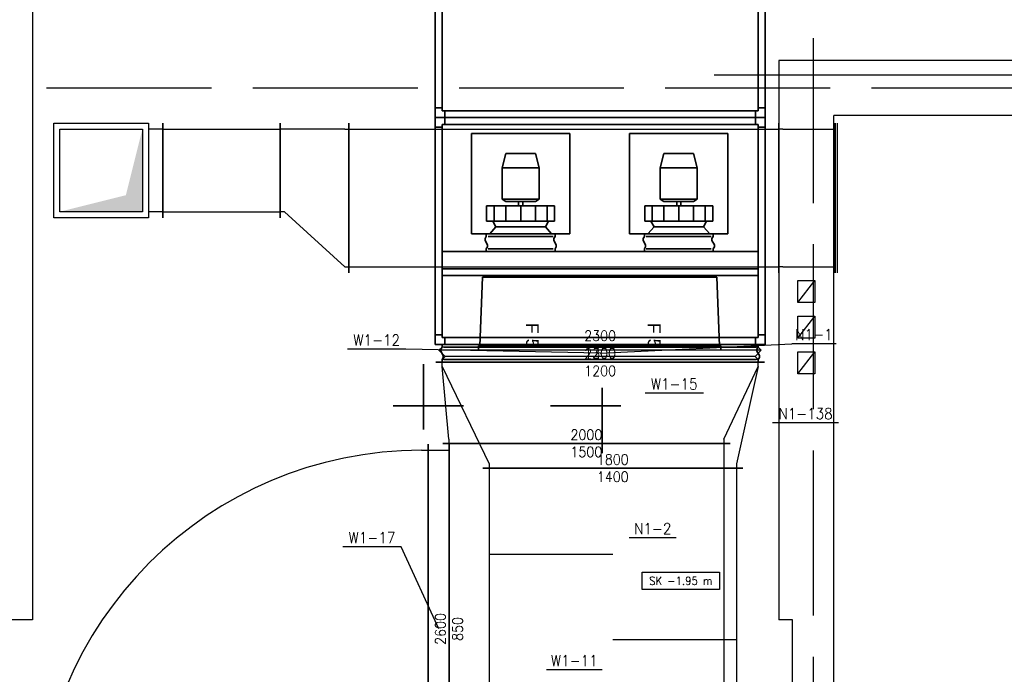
# Model space of a CAD drawing. Header units: millimetres. Extents: x -56303 to -45239, y -20463 to -4540.
# Tile 27 of 256: x -51600 to -50883, y -17170 to -16694. Entities that reach past the tile are written whole.
import ezdxf

# ---------------------------------------------------------------- set-up
doc = ezdxf.new("R2010")
doc.units = ezdxf.units.MM
doc.linetypes.add('ACAD_ISO02W100', pattern=[15, 12, -3])
for name, color, linetype in [('_HVAC_opis', 3, 'Continuous'), ('_HVAC_podkład', 8, 'Continuous'), ('FLUID-IST', 7, 'Continuous'), ('FLUID-N1', 7, 'Continuous'), ('FLUID-N1-75-DIM', 7, 'Continuous'), ('FLUID-N1-80-NUM', 7, 'Continuous'), ('FLUID-W1', 7, 'Continuous'), ('FLUID-W1-60-INF', 7, 'Continuous'), ('FLUID-W1-75-DIM', 7, 'Continuous'), ('FLUID-W1-80-NUM', 7, 'Continuous')]:
    doc.layers.add(name, color=color, linetype=linetype)
doc.layers.add('_HVAC_przekroje', color=170, linetype='Continuous', lineweight=35)
doc.layers.add('_HVAC_urzadzenia', color=220, linetype='Continuous', lineweight=35)
doc.styles.add('OPIS1', font='ROMANS.SHX', dxfattribs={"width": 0.9})
doc.styles.get("Standard").update_dxf_attribs({"font": 'arial.ttf'})
doc.dimstyles.new('wymiar', dxfattribs={"dimtxt": 8, "dimasz": 5, "dimexe": 0.1, "dimexo": 0.1, "dimgap": 1, "dimtad": 1, "dimdec": 0, "dimlfac": 10, "dimdsep": 46, "dimtxsty": 'OPIS1', "dimblk": 'OBLIQUE', "dimcen": 10, "dimclrd": 256, "dimclre": 256, "dimadec": 0, "dimazin": 0, "dimtfac": 1, "dimtdec": 0, "dimtmove": 0, "dimatfit": 3, "dimfxl": 1, "dimarcsym": 0})

# ---------------------------------------------------------------- blocks, each defined once
blk = doc.blocks.new('*U265')
at = {"color": 12, "linetype": 'Continuous', "lineweight": -2}
for p, q in [((-65, -1195), (-65, 1195)), ((65, 1195), (65, -1195))]:
    blk.add_line(p, q, dxfattribs=at)
at = {"color": 0, "linetype": 'ByBlock', "lineweight": -2}
for p, q in [((-65, 1150), (-45, 1150)), ((-45, 1150), (-22.5, 1172.5)), ((-45, 1150), (-45, -1150)), ((-22.5, 1172.5), (22.5, 1127.5)), ((22.5, 1127.5), (45, 1150)), ((65, 1150), (45, 1150)), ((45, 1150), (45, -1150)), ((22.5, -1127.5), (-22.5, -1172.5)), ((45, -1150), (22.5, -1127.5)), ((-45, -1150), (-65, -1150)), ((-22.5, -1172.5), (-45, -1150)), ((45, -1150), (65, -1150))]:
    blk.add_line(p, q, dxfattribs=at)
at = {"color": 7, "linetype": 'Continuous'}
for p, q in [((-22.5, 1172.5), (-22.5, -1172.5)), ((22.5, 1127.5), (22.5, -1127.5))]:
    blk.add_line(p, q, dxfattribs=at)
blk = doc.blocks.new('*U397')
at = {"color": 132, "linetype": 'Continuous', "lineweight": -2}
for p, q in [((-65, -1195), (-65, 1195)), ((65, 1195), (65, -1195))]:
    blk.add_line(p, q, dxfattribs=at)
at = {"color": 0, "linetype": 'ByBlock', "lineweight": -2}
for p, q in [((-65, 1150), (-45, 1150)), ((-45, 1150), (-22.5, 1172.5)), ((-45, 1150), (-45, -1150)), ((-22.5, 1172.5), (22.5, 1127.5)), ((22.5, 1127.5), (45, 1150)), ((65, 1150), (45, 1150)), ((45, 1150), (45, -1150)), ((22.5, -1127.5), (-22.5, -1172.5)), ((45, -1150), (22.5, -1127.5)), ((-45, -1150), (-65, -1150)), ((-22.5, -1172.5), (-45, -1150)), ((45, -1150), (65, -1150))]:
    blk.add_line(p, q, dxfattribs=at)
at = {"color": 7, "linetype": 'Continuous'}
for p, q in [((-22.5, 1172.5), (-22.5, -1172.5)), ((22.5, 1127.5), (22.5, -1127.5))]:
    blk.add_line(p, q, dxfattribs=at)
blk = doc.blocks.new('*U264')
at = {"color": 250, "linetype": 'Continuous', "lineweight": -2}
for p, q in [((-1563.5, -545), (-1563.5, 545)), ((1563.5, 545), (1563.5, -545))]:
    blk.add_line(p, q, dxfattribs=at)
at = {"color": 0, "linetype": 'ByBlock', "lineweight": -2}
for p, q in [((-1563.5, 500), (1563.5, 500)), ((-1563.5, -500), (1563.5, -500))]:
    blk.add_line(p, q, dxfattribs=at)
blk = doc.blocks.new('*U237')
at = {"color": 250, "linetype": 'Continuous', "lineweight": -2}
for p, q in [((-200, -545), (-200, 545)), ((200, 545), (200, -545))]:
    blk.add_line(p, q, dxfattribs=at)
at = {"color": 0, "linetype": 'ByBlock', "lineweight": -2}
for p, q in [((-170, 500), (-200, 500)), ((-170, 500), (170, 500)), ((170, 500), (200, 500)), ((-170, -500), (-200, -500)), ((-170, -500), (170, -500)), ((170, -500), (200, -500))]:
    blk.add_line(p, q, dxfattribs=at)
blk = doc.blocks.new('*U199')
at = {"color": 250, "linetype": 'Continuous', "lineweight": -2}
blk.add_line((-400, -345), (-400, 345), dxfattribs=at)
at = {"color": 0, "linetype": 'ByBlock', "lineweight": -2}
for p, q in [((-400, 300), (-295, 300)), ((-250, -300), (-250, 300)), ((-250, 300), (350, 300)), ((350, 300), (350, -300)), ((-400, -300), (-295, -300)), ((350, -300), (-250, -300))]:
    blk.add_line(p, q, dxfattribs=at)
at = {"color": 250, "linetype": 'Continuous'}
for p, q in [((-295, -345), (-295, 345)), ((-295, 345), (395, 345)), ((395, 345), (395, -345)), ((395, -345), (-295, -345))]:
    blk.add_line(p, q, dxfattribs=at)
at = {"color": 0, "linetype": 'ByBlock'}
blk.add_solid([(-250, 300), (350, 300), (-250, -300), (-130, 180)], dxfattribs=at)
blk = doc.blocks.new('*U198')
at = {"color": 250, "linetype": 'Continuous', "lineweight": -2}
for p, q in [((-426.5, -345), (-426.5, 345)), ((426.5, 345), (426.5, -345))]:
    blk.add_line(p, q, dxfattribs=at)
at = {"color": 0, "linetype": 'ByBlock', "lineweight": -2}
for p, q in [((-426.5, 300), (426.5, 300)), ((-426.5, -300), (426.5, -300))]:
    blk.add_line(p, q, dxfattribs=at)
blk = doc.blocks.new('*U200')
at = {"color": 250, "linetype": 'Continuous'}
blk.add_line((-545, 25), (545, 25), dxfattribs=at)
at = {"color": 0, "linetype": 'ByBlock', "lineweight": -2}
for p, q in [((-545, 10), (545, 10)), ((-500, 0), (-500, 10)), ((500, 0), (500, 10))]:
    blk.add_line(p, q, dxfattribs=at)
blk = doc.blocks.new('*U459')
at = {"color": 132, "linetype": 'Continuous', "lineweight": -2}
for p, q in [((-1250, -945), (-1250, 945)), ((1250, 945), (1250, -945))]:
    blk.add_line(p, q, dxfattribs=at)
at = {"color": 0, "linetype": 'ByBlock', "lineweight": -2}
for p, q in [((-1250, 900), (1250, 900)), ((-1250, -900), (1250, -900))]:
    blk.add_line(p, q, dxfattribs=at)
at = {"color": 7, "linetype": 'Continuous'}
for p, q in [((0, 900), (0, 0)), ((-625, -900), (-625, 0)), ((625, -900), (625, 0))]:
    blk.add_line(p, q, dxfattribs=at)
blk = doc.blocks.new('*U267')
at = {"color": 12, "linetype": 'Continuous', "lineweight": -2}
for p, q in [((1450, 1445), (1450, -1245)), ((1245, -1450), (-1445, -1450))]:
    blk.add_line(p, q, dxfattribs=at)
at = {"color": 0, "linetype": 'ByBlock', "lineweight": -2}
for p, q in [((1400, 1400), (1450, 1400)), ((1400, -1200), (1450, -1200)), ((-1400, -1450), (-1400, -1400)), ((1200, -1450), (1200, -1400))]:
    blk.add_line(p, q, dxfattribs=at)
for radius in [2800, 200]:
    blk.add_arc((1400, -1400), radius, 90, 180, dxfattribs=at)
blk = doc.blocks.new('*U262')
at = {"color": 12, "linetype": 'Continuous', "lineweight": -2}
for p, q in [((-1350, -1045), (-1350, 1045)), ((1350, 1045), (1350, -1045))]:
    blk.add_line(p, q, dxfattribs=at)
at = {"color": 0, "linetype": 'ByBlock', "lineweight": -2}
for p, q in [((-1350, 1000), (1350, 1000)), ((-1350, -1000), (1350, -1000))]:
    blk.add_line(p, q, dxfattribs=at)
blk = doc.blocks.new('A$C79602BCA')
for p, q in [((2830, 2380), (2830, 2450)), ((2830, 2450), (2845, 2450)), ((2845, 2450), (2845, 2380)), ((3480, 2380), (3480, 2450)), ((3480, 2450), (3495, 2450)), ((3495, 2450), (3495, 2380)), ((0, 2433), (1000, 2433)), ((0, 2433), (0, 33)), ((0, 33), (0, 2433)), ((1000, 2433), (2750, 2433)), ((1000, 2433), (1000, 33)), ((1050, 2383), (2700, 2383)), ((1050, 2383), (1050, 83)), ((1070, 2433), (1070, 2383)), ((2680, 2433), (2680, 2383)), ((2700, 2383), (2700, 83)), ((2750, 2433), (3025, 2433)), ((2750, 2433), (2750, 33)), ((2750, 2433), (2750, 33)), ((2800, 2383), (3025, 2383)), ((2800, 2383), (2800, 83)), ((2820, 2433), (2820, 2383)), ((3000, 2383), (3000, 83)), ((3025, 2433), (3325, 2433)), ((3025, 2383), (3325, 2383)), ((3050, 2383), (3050, 83)), ((3080, 2340), (3080, 2365)), ((3080, 2365), (3130, 2365)), ((3130, 2365), (3130, 2300)), ((3185, 2340), (3185, 2365)), ((3185, 2365), (3235, 2365)), ((3235, 2365), (3235, 2300)), ((3300, 2383), (3300, 83)), ((3325, 2433), (3425, 2433)), ((3325, 2383), (3425, 2383)), ((3350, 2383), (3350, 83)), ((3400, 2383), (3400, 83)), ((3425, 2433), (3650, 2433)), ((3425, 2383), (3650, 2383)), ((3450, 2383), (3450, 83)), ((3650, 2433), (4650, 2433)), ((3650, 2383), (4600, 2383)), ((4580, 2433), (4580, 2383)), ((4600, 2383), (4600, 83)), ((4650, 2433), (5775, 2433)), ((4650, 2433), (4650, 33)), ((4650, 2433), (4650, 33)), ((4700, 2383), (5775, 2383)), ((4700, 2383), (4700, 83)), ((4720, 2433), (4720, 2383)), ((5625, 2380), (5625, 1230)), ((5625, 2380), (5625, 80)), ((5750, 2383), (5750, 83)), ((5775, 2433), (6300, 2433)), ((5775, 2383), (6250, 2383)), ((5800, 2383), (5800, 83)), ((6230, 2433), (6230, 2383)), ((6250, 2383), (6250, 83)), ((6300, 2433), (6300, 33)), ((6300, 58), (6300, 2408)), ((6320, 2383), (6300, 2383)), ((6335, 2374), (6320, 2383)), ((6320, 97), (6320, 2369)), ((6350, 2374), (6335, 2374)), ((6380, 2392), (6350, 2374)), ((6395, 2392), (6380, 2392)), ((6410, 2383), (6395, 2392)), ((6430, 2383), (6410, 2383)), ((6410, 97), (6410, 2369)), ((6430, 58), (6430, 2408)), ((1000, 2363), (1050, 2363)), ((2750, 2363), (2700, 2363)), ((2750, 2363), (2800, 2363)), ((2830, 2360), (2830, 100)), ((2950, 2360), (2830, 2360)), ((2845, 2345), (2845, 115)), ((2935, 2345), (2935, 115)), ((2950, 100), (2950, 2360)), ((3105, 2340), (3080, 2340)), ((3090, 2300), (3090, 100)), ((3250, 2300), (3090, 2300)), ((3105, 2300), (3105, 2340)), ((3210, 2340), (3185, 2340)), ((3210, 2300), (3210, 2340)), ((3250, 100), (3250, 2300)), ((3480, 2360), (3480, 100)), ((3600, 2360), (3480, 2360)), ((3495, 2345), (3495, 115)), ((3585, 2345), (3585, 115)), ((3600, 100), (3600, 2360)), ((3690, 2360), (3690, 100)), ((3850, 2360), (3690, 2360)), ((3850, 100), (3850, 2360)), ((4650, 2363), (4600, 2363)), ((4650, 2363), (4700, 2363)), ((6300, 2363), (6250, 2363)), ((4765, 1447), (4765, 2162)), ((4765, 2162), (5495, 2162)), ((5495, 1447), (5495, 2162)), ((5495, 1530), (5495, 2080)), ((5625, 1530), (5625, 2080)), ((6310, 2102), (5810, 2082)), ((5810, 2082), (5810, 377)), ((6340, 2112), (6310, 2112)), ((6310, 2112), (6310, 347)), ((5403, 2052), (5291, 2052)), ((5291, 2052), (5291, 1557)), ((5403, 1557), (5403, 2052)), ((5444, 1985), (5403, 2007)), ((5444, 1985), (5495, 2030)), ((5515, 2055), (5495, 2055)), ((5530, 2046), (5515, 2055)), ((5515, 1569), (5515, 2041)), ((5545, 2046), (5530, 2046)), ((5575, 2064), (5545, 2046)), ((5590, 2064), (5575, 2064)), ((5605, 2055), (5590, 2064)), ((5625, 2055), (5605, 2055)), ((5605, 1569), (5605, 2041)), ((4911, 1913), (5016, 1940)), ((5243, 1940), (5016, 1940)), ((5016, 1940), (5016, 1670)), ((5261, 1913), (5243, 1940)), ((5243, 1670), (5243, 1940)), ((5403, 1997), (5291, 1997)), ((5444, 1625), (5444, 1985)), ((4911, 1697), (4911, 1913)), ((5261, 1697), (5261, 1913)), ((5403, 1913), (5291, 1913)), ((5261, 1820), (5291, 1820)), ((5403, 1805), (5291, 1805)), ((5261, 1790), (5291, 1790)), ((5016, 1670), (4911, 1697)), ((5016, 1670), (5243, 1670)), ((5261, 1697), (5243, 1670)), ((5403, 1697), (5291, 1697)), ((5403, 1612), (5291, 1612)), ((5444, 1625), (5403, 1602)), ((5495, 1580), (5444, 1625)), ((5291, 1557), (5403, 1557)), ((5515, 1555), (5495, 1555)), ((5530, 1546), (5515, 1555)), ((5545, 1546), (5530, 1546)), ((5575, 1564), (5545, 1546)), ((5590, 1564), (5575, 1564)), ((5605, 1555), (5590, 1564)), ((5625, 1555), (5605, 1555)), ((5495, 1447), (4765, 1447)), ((3140, 1320), (3200, 1320)), ((3170, 1350), (3170, 1290)), ((3140, 1220), (3200, 1220)), ((3740, 1230), (3800, 1230)), ((4765, 297), (4765, 1012)), ((4765, 1012), (5495, 1012)), ((5495, 297), (5495, 1012)), ((5403, 902), (5291, 902)), ((5291, 902), (5291, 407)), ((5403, 407), (5403, 902)), ((5444, 835), (5495, 880)), ((5495, 380), (5495, 930)), ((5515, 905), (5495, 905)), ((5530, 896), (5515, 905)), ((5515, 419), (5515, 891)), ((5545, 896), (5530, 896)), ((5575, 914), (5545, 896)), ((5590, 914), (5575, 914)), ((5605, 905), (5590, 914)), ((5625, 905), (5605, 905)), ((5605, 419), (5605, 891)), ((5625, 380), (5625, 930)), ((4911, 763), (5016, 790)), ((5243, 790), (5016, 790)), ((5016, 790), (5016, 520)), ((5261, 763), (5243, 790)), ((5243, 520), (5243, 790)), ((5403, 847), (5291, 847)), ((5444, 835), (5403, 857)), ((5444, 475), (5444, 835)), ((4911, 547), (4911, 763)), ((5261, 547), (5261, 763)), ((5403, 763), (5291, 763)), ((5261, 670), (5291, 670)), ((5403, 655), (5291, 655)), ((5261, 640), (5291, 640)), ((5016, 520), (4911, 547)), ((5016, 520), (5243, 520)), ((5261, 547), (5243, 520)), ((5403, 547), (5291, 547)), ((5403, 462), (5291, 462)), ((5444, 475), (5403, 452)), ((5495, 430), (5444, 475)), ((5291, 407), (5403, 407)), ((5515, 405), (5495, 405)), ((5530, 396), (5515, 405)), ((5545, 396), (5530, 396)), ((5575, 414), (5545, 396)), ((5590, 414), (5575, 414)), ((5605, 405), (5590, 414)), ((5625, 405), (5605, 405)), ((5810, 377), (6310, 357)), ((5495, 297), (4765, 297)), ((6310, 347), (6340, 347)), ((1075, 208), (2625, 208)), ((1100, 83), (1100, 208)), ((2600, 83), (2600, 208)), ((1000, 103), (1050, 103)), ((1050, 83), (2700, 83)), ((2700, 83), (1050, 83)), ((1070, 33), (1070, 83)), ((1075, 83), (2625, 83)), ((2680, 33), (2680, 83)), ((2750, 103), (2700, 103)), ((2750, 103), (2800, 103)), ((2800, 83), (3025, 83)), ((3025, 83), (2800, 83)), ((2820, 33), (2820, 83)), ((2830, 100), (2950, 100)), ((3025, 83), (3325, 83)), ((3325, 83), (3025, 83)), ((3090, 100), (3250, 100)), ((3325, 83), (3425, 83)), ((3425, 83), (3325, 83)), ((3425, 83), (3650, 83)), ((3650, 83), (3425, 83)), ((3480, 100), (3600, 100)), ((3650, 83), (4600, 83)), ((4600, 83), (3650, 83)), ((3690, 100), (3850, 100)), ((3705, 100), (3705, 0)), ((3730, 0), (3730, 100)), ((3810, 0), (3810, 100)), ((3835, 100), (3835, 0)), ((4580, 33), (4580, 83)), ((4650, 103), (4600, 103)), ((4650, 103), (4700, 103)), ((4700, 83), (5775, 83)), ((5775, 83), (4700, 83)), ((4720, 33), (4720, 83)), ((5775, 83), (6250, 83)), ((6250, 83), (5775, 83)), ((6230, 33), (6230, 83)), ((6300, 103), (6250, 103)), ((6320, 83), (6300, 83)), ((6335, 74), (6320, 83)), ((6350, 74), (6335, 74)), ((6380, 92), (6350, 74)), ((6395, 92), (6380, 92)), ((6410, 83), (6395, 92)), ((6430, 83), (6410, 83)), ((0, 33), (1000, 33)), ((1000, 33), (2750, 33)), ((2750, 33), (1000, 33)), ((2750, 33), (3025, 33)), ((3025, 33), (2750, 33)), ((3025, 33), (3325, 33)), ((3325, 33), (3025, 33)), ((3325, 33), (3425, 33)), ((3425, 33), (3325, 33)), ((3425, 33), (3650, 33)), ((3650, 33), (3425, 33)), ((3650, 33), (4650, 33)), ((4650, 33), (3650, 33)), ((4650, 33), (5775, 33)), ((5775, 33), (4650, 33)), ((5775, 33), (6300, 33)), ((6300, 33), (5775, 33)), ((3705, 0), (3730, 0)), ((3835, 0), (3810, 0))]:
    blk.add_line(p, q)
for centre in [(3170, 1320), (3170, 1220), (3770, 1230)]:
    blk.add_circle(centre, 40)
for s, height, p in [('F 5', 93, (6143, 1580)), ('R', 107, (3143, 1073)), ('F 5', 93, (6143, 694))]:
    blk.add_text(s, height=height).set_placement(p)
blk = doc.blocks.new('*U238')
at = {"color": 250, "linetype": 'Continuous', "lineweight": -2}
for p, q in [((-250, -545), (-250, 545)), ((250, 145), (250, -545))]:
    blk.add_line(p, q, dxfattribs=at)
at = {"color": 0, "linetype": 'ByBlock', "lineweight": -2}
for p, q in [((-220, 500), (-250, 500)), ((-220, 500), (220, 100)), ((220, 100), (250, 100)), ((-220, -500), (-250, -500)), ((-220, -500), (220, -500)), ((220, -500), (250, -500))]:
    blk.add_line(p, q, dxfattribs=at)
blk = doc.blocks.new('*U531')
at = {"color": 0, "linetype": 'ByBlock', "lineweight": -2}
for p, q in [((355, 1150), (-355, 808)), ((355, 1150), (385, 1150)), ((-355, 808), (-385, 808)), ((-355, -992), (-385, -992)), ((355, -1150), (-355, -992)), ((355, -1150), (385, -1150))]:
    blk.add_line(p, q, dxfattribs=at)
at = {"color": 132, "linetype": 'Continuous', "lineweight": -2}
for p, q in [((385, 1195), (385, -1195)), ((-385, -1037), (-385, 853))]:
    blk.add_line(p, q, dxfattribs=at)
blk = doc.blocks.new('*U263')
at = {"color": 12, "linetype": 'Continuous', "lineweight": -2}
for p, q in [((295, 1095), (295, -1295)), ((-295, -1045), (-295, 1045))]:
    blk.add_line(p, q, dxfattribs=at)
at = {"color": 0, "linetype": 'ByBlock', "lineweight": -2}
for p, q in [((-265, 1000), (265, 1050)), ((265, 1050), (295, 1050)), ((-265, 1000), (-295, 1000)), ((-265, -1000), (-295, -1000)), ((-265, -1000), (265, -1250)), ((265, -1250), (295, -1250))]:
    blk.add_line(p, q, dxfattribs=at)
blk = doc.blocks.new('*U268')
at = {"color": 12, "linetype": 'Continuous', "lineweight": -2}
for p, q in [((-75.5, -1345), (-75.5, 1345)), ((75.5, 1345), (75.5, -1345))]:
    blk.add_line(p, q, dxfattribs=at)
at = {"color": 0, "linetype": 'ByBlock', "lineweight": -2}
for p, q in [((-75.5, 1300), (75.5, 1300)), ((-75.5, -1300), (75.5, -1300))]:
    blk.add_line(p, q, dxfattribs=at)
blk = doc.blocks.new('_Oblique')
at = {"color": 0, "linetype": 'ByBlock', "lineweight": -2}
blk.add_line((-0.5, -0.5), (0.5, 0.5), dxfattribs=at)

msp = doc.modelspace()

# ---------------------------------------------------------------- linework, layer by layer
at = {"layer": '_HVAC_opis', "color": 6}
msp.add_line((-51094.58, -16734.39), (-50747.21, -16734.39), dxfattribs=at)
at = {"layer": '_HVAC_podkład', "linetype": 'ACAD_ISO02W100', "ltscale": 10}
for p, q in [((-51022.44, -15657.63), (-51022.44, -20462.96)), ((-53680.08, -16743.93), (-49212.84, -16743.93))]:
    msp.add_line(p, q, dxfattribs=at)
at = {"layer": '_HVAC_podkład'}
for p, q in [((-51590.44, -16298.93), (-51590.44, -17130.7)), ((-50805.44, -16723.93), (-51047.44, -16723.93)), ((-51047.44, -16723.93), (-51047.44, -17130.7)), ((-51007.44, -17442.93), (-51007.44, -16763.93)), ((-50805.44, -16763.93), (-51007.44, -16763.93)), ((-51033.69, -16899.93), (-51021.19, -16883.93)), ((-51033.69, -16925.93), (-51021.19, -16909.93)), ((-51033.69, -16951.93), (-51021.19, -16935.93)), ((-51590.44, -17130.7), (-51609.94, -17130.7)), ((-51037.44, -17130.7), (-51047.44, -17130.7)), ((-51037.44, -17442.93), (-51037.44, -17130.7))]:
    msp.add_line(p, q, dxfattribs=at)
for points in [[(-51033.69, -16899.93), (-51033.69, -16883.93), (-51021.19, -16883.93), (-51021.19, -16899.93)], [(-51033.69, -16925.93), (-51033.69, -16909.93), (-51021.19, -16909.93), (-51021.19, -16925.93)], [(-51033.69, -16951.93), (-51033.69, -16935.93), (-51021.19, -16935.93), (-51021.19, -16951.93)]]:
    msp.add_lwpolyline(points, close=True, dxfattribs=at)
at = {"layer": '_HVAC_przekroje'}
for p, q in [((-51306.01, -16944.82), (-51306.01, -16992.39)), ((-51175.89, -16962.06), (-51175.89, -17009.64)), ((-51327.99, -16975.19), (-51276.75, -16975.19)), ((-51213.65, -16975.19), (-51162.4, -16975.19))]:
    msp.add_line(p, q, dxfattribs=at)
at = {"layer": 'FLUID-N1-80-NUM', "color": 3}
for p, q in [((-51005.83, -16929.92), (-51037.95, -16929.92)), ((-51004.08, -16987.47), (-51051.97, -16987.47)), ((-51122.07, -17071.1), (-51156.24, -17071.1))]:
    msp.add_line(p, q, dxfattribs=at)
at = {"layer": 'FLUID-W1-60-INF', "color": 7}
msp.add_lwpolyline([(-51146.92, -17096.22), (-51090.58, -17096.22), (-51090.58, -17108.62), (-51146.92, -17108.62)], close=True, dxfattribs=at)
at = {"layer": 'FLUID-W1-80-NUM', "color": 3}
for p, q in [((-51318.8, -16934.02), (-51361.2, -16934.02)), ((-51102.34, -16965.94), (-51144.74, -16965.94)), ((-51322.21, -17077.64), (-51364.61, -17077.64)), ((-51176.06, -17167.19), (-51216.4, -17167.19))]:
    msp.add_line(p, q, dxfattribs=at)

# ---------------------------------------------------------------- block references
at = {"layer": '_HVAC_urzadzenia', "xscale": 0.09999999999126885, "yscale": 0.09999999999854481, "zscale": 0.1, "rotation": 270}
msp.add_blockref('A$C79602BCA', (-51300.74, -16300.43), dxfattribs=at)
at = {"layer": 'FLUID-IST', "color": 250, "linetype": 'Continuous', "zscale": 0.1}
for name, p, xscale, yscale, rotation in [('*U199', (-51535.47, -16803.93), 0.09999999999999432, 0.1, 179.9999999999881), ('*U238', (-51385.17, -16823.93), 0.1, 0.1, 179.9999999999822), ('*U264', (-51203.82, -16823.93), 0.1000000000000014, 0.09999999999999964, 359.9999999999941), ('*U200', (-51007.44, -16823.93), 0.1, 0.1, 269.999999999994)]:
    msp.add_blockref(name, p, dxfattribs=dict(at, xscale=xscale, yscale=yscale, rotation=rotation))
at = {"layer": 'FLUID-IST', "color": 250, "linetype": 'Continuous', "yscale": 0.1, "zscale": 0.1}
for name, p, xscale in [('*U198', (-51452.82, -16803.93), 0.1), ('*U237', (-51027.47, -16823.93), 0.1000000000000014)]:
    msp.add_blockref(name, p, dxfattribs=dict(at, xscale=xscale))
at = {"layer": 'FLUID-N1', "color": 132, "linetype": 'Continuous', "zscale": 0.1}
for name, p, xscale, yscale, rotation in [('*U397', (-51177.44, -16936.93), 0.09999999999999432, 0.09999999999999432, 270.0000000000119), ('*U531', (-51177.44, -16981.93), 0.1, 0.1, 90), ('*U459', (-51168.25, -17145.43), 0.1000000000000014, 0.1000000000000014, 270.0000000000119)]:
    msp.add_blockref(name, p, dxfattribs=dict(at, xscale=xscale, yscale=yscale, rotation=rotation))
at = {"layer": 'FLUID-W1', "color": 12, "linetype": 'Continuous', "zscale": 0.1}
for name, p, xscale, yscale, rotation in [('*U265', (-51177.44, -16936.93), 0.09999999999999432, 0.09999999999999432, 270.0000000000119), ('*U263', (-51187.44, -16972.93), 0.1, 0.1, 90), ('*U262', (-51187.45, -17137.43), 0.09999999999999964, 0.09999999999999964, 270.0000000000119)]:
    msp.add_blockref(name, p, dxfattribs=dict(at, xscale=xscale, yscale=yscale, rotation=rotation))
at = {"layer": 'FLUID-W1', "color": 12, "linetype": 'Continuous', "xscale": 0.1, "zscale": 0.1}
for name, p, yscale in [('*U267', (-51447.44, -17147.43), 0.09999999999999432), ('*U268', (-51294.89, -17137.43), 0.1)]:
    msp.add_blockref(name, p, dxfattribs=dict(at, yscale=yscale))

# ---------------------------------------------------------------- texts
at = {"layer": 'FLUID-N1-75-DIM', "color": 61, "char_height": 7.5, "attachment_point": 5, "style": 'OPIS1'}
for s, insert in [('2300\\P1200', (-51177.44, -16930.43)), ('2300\\P1200', (-51177.44, -16943.43)), ('2300\\P1200', (-51177.44, -16943.43)), ('1800\\P1400', (-51168.25, -17020.43))]:
    msp.add_mtext(s, dxfattribs=dict(at, insert=insert))
at = {"layer": 'FLUID-N1-80-NUM', "color": 6, "char_height": 8, "attachment_point": 5, "style": 'OPIS1'}
for s, insert in [('N1-1\\P ', (-51021.89, -16929.92)), ('N1-138\\P ', (-51028.02, -16987.47)), ('N1-2\\P ', (-51139.15, -17071.1))]:
    msp.add_mtext(s, dxfattribs=dict(at, insert=insert))
at = {"layer": 'FLUID-W1-60-INF', "color": 7, "insert": (-51118.75, -17102.42), "char_height": 6, "attachment_point": 5, "line_spacing_factor": 1.1, "style": 'OPIS1'}
msp.add_mtext('SK -1.95 m', dxfattribs=at)
at = {"layer": 'FLUID-W1-75-DIM', "color": 61, "char_height": 7.5, "attachment_point": 5, "style": 'OPIS1'}
for s, insert in [('2300\\P1200', (-51177.44, -16930.43)), ('2300\\P1200', (-51177.44, -16943.43)), ('2300\\P1200', (-51177.44, -16943.43)), ('2000\\P1500', (-51187.45, -17002.43))]:
    msp.add_mtext(s, dxfattribs=dict(at, insert=insert))
at = {"layer": 'FLUID-W1-75-DIM', "color": 61, "insert": (-51287.34, -17137.43), "char_height": 7.5, "attachment_point": 5, "rotation": 90, "style": 'OPIS1'}
msp.add_mtext('2600\\P850', dxfattribs=at)
msp.add_mtext('2600\\P850', dxfattribs=at)
at = {"layer": 'FLUID-W1-80-NUM', "color": 6, "char_height": 8, "attachment_point": 5, "style": 'OPIS1'}
for s, insert in [('W1-12\\P ', (-51340, -16934.02)), ('W1-15\\P ', (-51123.54, -16965.94)), ('W1-17\\P ', (-51343.41, -17077.64)), ('W1-11\\P ', (-51196.23, -17167.19))]:
    msp.add_mtext(s, dxfattribs=dict(at, insert=insert))

# ---------------------------------------------------------------- leaders
at = {"layer": 'FLUID-N1-80-NUM', "color": 3}
msp.add_leader([(-51177.44, -16936.93), (-51037.95, -16929.92)], dimstyle='wymiar', override={"dimscale": 0.1, "dimclrd": 3, "dimclre": 3}, dxfattribs=at)
at = {"layer": 'FLUID-W1-80-NUM'}
msp.add_leader([(-51177.44, -16936.93), (-51318.8, -16934.02)], dimstyle='wymiar', override={"dimscale": 0.1, "dimclrd": 3, "dimclre": 3}, dxfattribs=at)
at = {"layer": 'FLUID-W1-80-NUM', "color": 3}
msp.add_leader([(-51294.89, -17137.43), (-51322.21, -17077.64)], dimstyle='wymiar', override={"dimscale": 0.1, "dimclrd": 3, "dimclre": 3}, dxfattribs=at)

doc.saveas('drawing.dxf')
